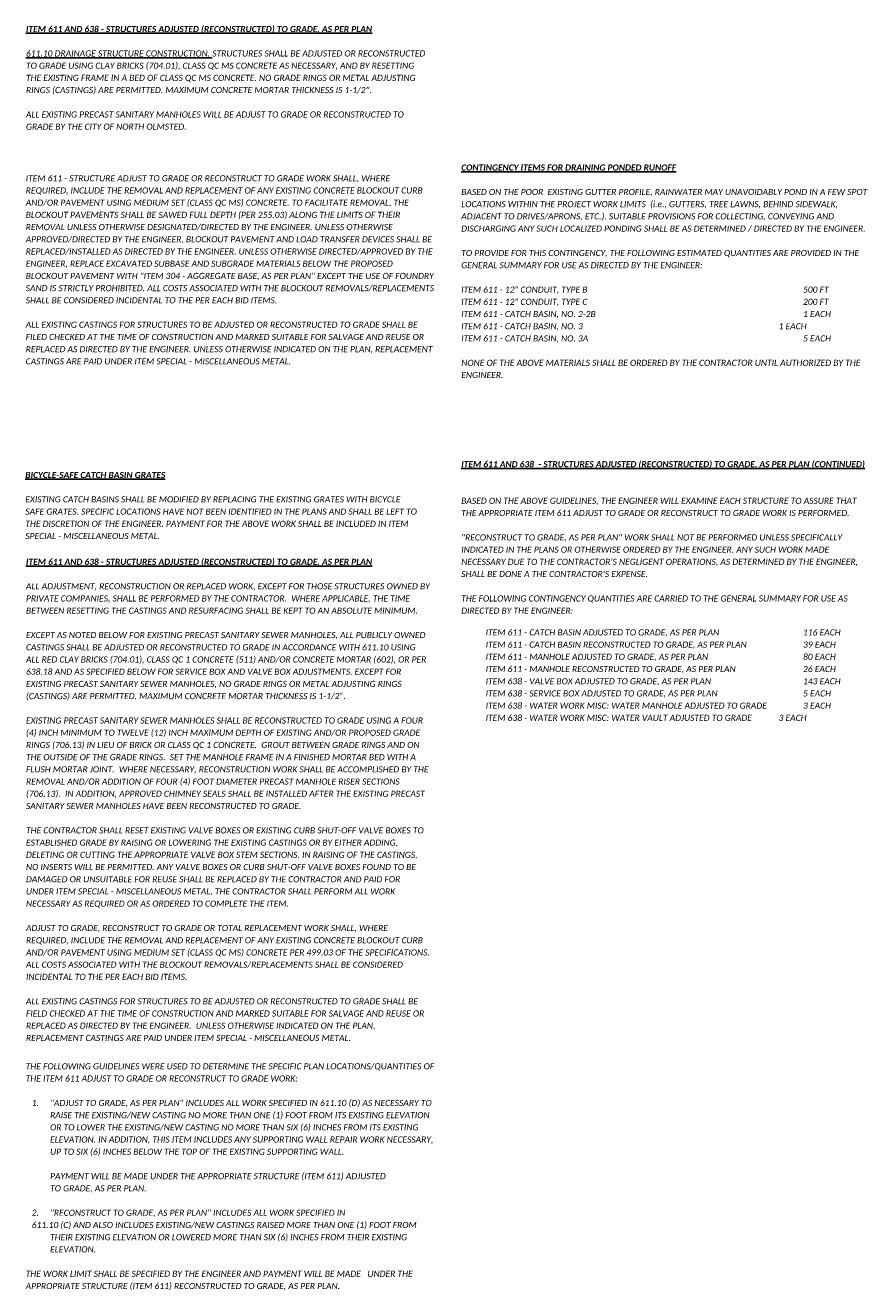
# Model space of a CAD drawing. Header units: feet. Extents: x -2 to 263, y -60 to 29.
# Tile 14 of 17: x 176 to 196, y -48 to -19. Entities that reach past the tile are written whole.
import ezdxf

# ---------------------------------------------------------------- set-up
doc = ezdxf.new("R2010")
doc.units = ezdxf.units.FT
doc.header["$MEASUREMENT"] = 0
doc.layers.add('SH_Text', color=7, linetype='Continuous')
doc.layers.add('TX_P_1', color=7, linetype='Continuous')
doc.styles.add('P_Slanted_Normal', font='calibrii.ttf', dxfattribs={"height": 0.14})

msp = doc.modelspace()

# ---------------------------------------------------------------- texts
at = {"layer": 'SH_Text', "char_height": 0.14, "attachment_point": 1, "line_spacing_factor": 1.2, "style": 'P_Slanted_Normal'}
for s, insert, width in [('{\\L611.10 DRAINAGE STRUCTURE CONSTRUCTION.} STRUCTURES SHALL BE ADJUSTED OR RECONSTRUCTED TO GRADE USING CLAY BRICKS (704.01), CLASS QC MS CONCRETE AS NECESSARY, AND BY RESETTING THE EXISTING FRAME IN A BED OF CLASS QC MS CONCRETE. NO GRADE RINGS OR METAL ADJUSTING RINGS (CASTINGS) ARE PERMITTED. MAXIMUM CONCRETE MORTAR THICKNESS IS 1-1/2".\\P\\PALL EXISTING PRECAST SANITARY MANHOLES WILL BE ADJUST TO GRADE OR RECONSTRUCTED TO GRADE BY THE CITY OF NORTH OLMSTED.', (176.43, -19.333), 9.2456), ('ITEM 611 - STRUCTURE ADJUST TO GRADE OR RECONSTRUCT TO GRADE WORK SHALL, WHERE REQUIRED, INCLUDE THE REMOVAL AND REPLACEMENT OF ANY EXISTING CONCRETE BLOCKOUT CURB AND/OR PAVEMENT USING MEDIUM SET (CLASS QC MS) CONCRETE. TO FACILITATE REMOVAL, THE BLOCKOUT PAVEMENTS SHALL BE SAWED FULL DEPTH (PER 255.03) ALONG THE LIMITS OF THEIR REMOVAL UNLESS OTHERWISE DESIGNATED/DIRECTED BY THE ENGINEER. UNLESS OTHERWISE APPROVED/DIRECTED BY THE ENGINEER, BLOCKOUT PAVEMENT AND LOAD TRANSFER DEVICES SHALL BE REPLACED/INSTALLED AS DIRECTED BY THE ENGINEER. UNLESS OTHERWISE DIRECTED/APPROVED BY THE ENGINEER, REPLACE EXCAVATED SUBBASE AND SUBGRADE MATERIALS BELOW THE PROPOSED BLOCKOUT PAVEMENT WITH "ITEM 304 - AGGREGATE BASE, AS PER PLAN" EXCEPT THE USE OF FOUNDRY SAND IS STRICTLY PROHIBITED. ALL COSTS ASSOCIATED WITH THE BLOCKOUT REMOVALS/REPLACEMENTS SHALL BE CONSIDERED INCIDENTAL TO THE PER EACH BID ITEMS. \\P\\PALL EXISTING CASTINGS FOR STRUCTURES TO BE ADJUSTED OR RECONSTRUCTED TO GRADE SHALL BE FILED CHECKED AT THE TIME OF CONSTRUCTION AND MARKED SUITABLE FOR SALVAGE AND REUSE OR REPLACED AS DIRECTED BY THE ENGINEER. UNLESS OTHERWISE INDICATED ON THE PLAN, REPLACEMENT CASTINGS ARE PAID UNDER ITEM SPECIAL - MISCELLANEOUS METAL.', (176.424, -22.196), 9.3584), ('BASED ON THE POOR \\~EXISTING GUTTER PROFILE, RAINWATER MAY UNAVOIDABLY POND IN A FEW SPOT LOCATIONS WITHIN THE PROJECT WORK LIMITS \\~(i.e., GUTTERS, TREE LAWNS, BEHIND SIDEWALK, ADJACENT TO DRIVES/APRONS, ETC.). SUITABLE PROVISIONS FOR COLLECTING, CONVEYING AND DISCHARGING ANY SUCH LOCALIZED PONDING SHALL BE AS DETERMINED / DIRECTED BY THE ENGINEER. \\P\\PTO PROVIDE FOR THIS CONTINGENCY, THE FOLLOWING ESTIMATED QUANTITIES ARE PROVIDED IN THE GENERAL SUMMARY FOR USE AS DIRECTED BY THE ENGINEER:\\P{\\C152;\\c12285479;\\P\\C142;ITEM 611 - 12" CONDUIT, TYPE B^I^I^I^I^I^I^I^I^I\\C1;500\\C142; FT\\PITEM 611 - 12" CONDUIT, TYPE C^I^I^I^I^I^I^I^I^I\\C1;200\\C142; FT\\PITEM 611 - CATCH BASIN, NO. 2-2B^I^I^I^I^I^I^I^I^I\\C1;1\\C142; EACH\\PITEM 611 - CATCH BASIN, NO. 3^I^I^I^I^I^I^I^I^I\\C1;1\\C142; EACH\\PITEM 611 - CATCH BASIN, NO. 3A^I^I^I^I^I^I^I^I^I\\C1;5\\C142; EACH}\\P\\PNONE OF THE ABOVE MATERIALS SHALL BE ORDERED BY THE CONTRACTOR UNTIL AUTHORIZED BY THE ENGINEER.', (186.415, -22.51), 9.3584), ('EXISTING CATCH BASINS SHALL BE MODIFIED BY REPLACING THE EXISTING GRATES WITH BICYCLE SAFE GRATES. SPECIFIC LOCATIONS HAVE NOT BEEN IDENTIFIED IN THE PLANS AND SHALL BE LEFT TO THE DISCRETION OF THE ENGINEER. PAYMENT FOR THE ABOVE WORK SHALL BE INCLUDED IN ITEM SPECIAL - MISCELLANEOUS METAL.\\P ', (176.415, -29.563), 9.00094), ('BASED ON THE ABOVE GUIDELINES, THE ENGINEER WILL EXAMINE EACH STRUCTURE TO ASSURE THAT THE APPROPRIATE ITEM 611 ADJUST TO GRADE OR RECONSTRUCT TO GRADE WORK IS PERFORMED. \\P\\P"RECONSTRUCT TO GRADE, AS PER PLAN" WORK SHALL NOT BE PERFORMED UNLESS SPECIFICALLY INDICATED IN THE PLANS OR OTHERWISE ORDERED BY THE ENGINEER. ANY SUCH WORK MADE NECESSARY DUE TO THE CONTRACTOR\'S NEGLIGENT OPERATIONS, AS DETERMINED BY THE ENGINEER, SHALL BE DONE A THE CONTRACTOR\'S EXPENSE. \\P\\PTHE FOLLOWING CONTINGENCY QUANTITIES ARE CARRIED TO THE GENERAL SUMMARY FOR USE AS DIRECTED BY THE ENGINEER:', (186.415, -29.596), 9.3584), ('ALL ADJUSTMENT, RECONSTRUCTION OR REPLACED WORK, EXCEPT FOR THOSE STRUCTURES OWNED BY PRIVATE COMPANIES, SHALL BE PERFORMED BY THE CONTRACTOR.  WHERE APPLICABLE, THE TIME BETWEEN RESETTING THE CASTINGS AND RESURFACING SHALL BE KEPT TO AN ABSOLUTE MINIMUM.\\P\\PEXCEPT AS NOTED BELOW FOR EXISTING PRECAST SANITARY SEWER MANHOLES, ALL PUBLICLY OWNED CASTINGS SHALL BE ADJUSTED OR RECONSTRUCTED TO GRADE IN ACCORDANCE WITH 611.10 USING ALL RED CLAY BRICKS (704.01), CLASS QC 1 CONCRETE (511) AND/OR CONCRETE MORTAR (602), OR PER 638.18 AND AS SPECIFIED BELOW FOR SERVICE BOX AND VALVE BOX ADJUSTMENTS. EXCEPT FOR EXISTING PRECAST SANITARY SEWER MANHOLES, NO GRADE RINGS OR METAL ADJUSTING RINGS (CASTINGS) ARE PERMITTED. MAXIMUM CONCRETE MORTAR THICKNESS IS 1-1/2”.\\P\\PEXISTING PRECAST SANITARY SEWER MANHOLES SHALL BE RECONSTRUCTED TO GRADE USING A FOUR (4) INCH MINIMUM TO TWELVE (12) INCH MAXIMUM DEPTH OF EXISTING AND/OR PROPOSED GRADE RINGS (706.13) IN LIEU OF BRICK OR CLASS QC 1 CONCRETE.  GROUT BETWEEN GRADE RINGS AND ON THE OUTSIDE OF THE GRADE RINGS.  SET THE MANHOLE FRAME IN A FINISHED MORTAR BED WITH A FLUSH MORTAR JOINT.  WHERE NECESSARY, RECONSTRUCTION WORK SHALL BE ACCOMPLISHED BY THE REMOVAL AND/OR ADDITION OF FOUR (4) FOOT DIAMETER PRECAST MANHOLE RISER SECTIONS (706.13).  IN ADDITION, APPROVED CHIMNEY SEALS SHALL BE INSTALLED AFTER THE EXISTING PRECAST SANITARY SEWER MANHOLES HAVE BEEN RECONSTRUCTED TO GRADE.\\P\\PTHE CONTRACTOR SHALL RESET EXISTING VALVE BOXES OR EXISTING CURB SHUT-OFF VALVE BOXES TO ESTABLISHED GRADE BY RAISING OR LOWERING THE EXISTING CASTINGS OR BY EITHER ADDING, DELETING OR CUTTING THE APPROPRIATE VALVE BOX STEM SECTIONS. IN RAISING OF THE CASTINGS, NO INSERTS WILL BE PERMITTED. ANY VALVE BOXES OR CURB SHUT-OFF VALVE BOXES FOUND TO BE DAMAGED OR UNSUITABLE FOR REUSE SHALL BE REPLACED BY THE CONTRACTOR AND PAID FOR UNDER ITEM SPECIAL - MISCELLANEOUS METAL. THE CONTRACTOR SHALL PERFORM ALL WORK NECESSARY AS REQUIRED OR AS ORDERED TO COMPLETE THE ITEM.\\P\\PADJUST TO GRADE, RECONSTRUCT TO GRADE OR TOTAL REPLACEMENT WORK SHALL, WHERE REQUIRED, INCLUDE THE REMOVAL AND REPLACEMENT OF ANY EXISTING CONCRETE BLOCKOUT CURB AND/OR PAVEMENT USING MEDIUM SET (CLASS QC MS) CONCRETE PER 499.03 OF THE SPECIFICATIONS. ALL COSTS ASSOCIATED WITH THE BLOCKOUT REMOVALS/REPLACEMENTS SHALL BE CONSIDERED INCIDENTAL TO THE PER EACH BID ITEMS.\\P\\PALL EXISTING CASTINGS FOR STRUCTURES TO BE ADJUSTED OR RECONSTRUCTED TO GRADE SHALL BE FIELD CHECKED AT THE TIME OF CONSTRUCTION AND MARKED SUITABLE FOR SALVAGE AND REUSE OR REPLACED AS DIRECTED BY THE ENGINEER.  UNLESS OTHERWISE INDICATED ON THE PLAN, REPLACEMENT CASTINGS ARE PAID UNDER ITEM SPECIAL - MISCELLANEOUS METAL.', (176.43, -31.556), 9.2456), ('THE FOLLOWING GUIDELINES WERE USED TO DETERMINE THE SPECIFIC PLAN LOCATIONS/QUANTITIES OF THE ITEM 611 ADJUST TO GRADE OR RECONSTRUCT TO GRADE WORK:\\P\\P\\pxi-3,l4,t4;1.^I"ADJUST TO GRADE, AS PER PLAN" INCLUDES ALL WORK SPECIFIED IN 611.10 (D) AS NECESSARY TO RAISE THE EXISTING/NEW CASTING NO MORE THAN ONE (1) FOOT FROM ITS EXISTING ELEVATION OR TO LOWER THE EXISTING/NEW CASTING NO MORE THAN SIX (6) INCHES FROM ITS EXISTING ELEVATION. IN ADDITION, THIS ITEM INCLUDES ANY SUPPORTING WALL REPAIR WORK NECESSARY, UP TO SIX (6) INCHES BELOW THE TOP OF THE EXISTING SUPPORTING WALL.\\P\\pi0,l0,tz;\\P^IPAYMENT WILL BE MADE UNDER THE APPROPRIATE STRUCTURE (ITEM 611) ADJUSTED ^J ^ITO GRADE, AS PER PLAN.\\P\\P\\pi-3,l4,t4;2.^I"RECONSTRUCT TO GRADE, AS PER PLAN" INCLUDES ALL WORK SPECIFIED IN ^J611.10 (C) AND ALSO INCLUDES EXISTING/NEW CASTINGS RAISED MORE THAN ONE (1) FOOT FROM THEIR EXISTING ELEVATION OR LOWERED MORE THAN SIX (6) INCHES FROM THEIR EXISTING ELEVATION. \\P\\pi0,l0,tz;\\PTHE WORK LIMIT SHALL BE SPECIFIED BY THE ENGINEER AND PAYMENT WILL BE MADE ^IUNDER THE APPROPRIATE STRUCTURE (ITEM 611) RECONSTRUCTED TO GRADE, AS PER PLAN. ', (176.423, -42.569), 9.3584)]:
    msp.add_mtext(s, dxfattribs=dict(at, insert=insert, width=width))
at = {"layer": 'TX_P_1', "color": 3, "char_height": 0.14, "attachment_point": 1, "line_spacing_factor": 1.2, "style": 'P_Slanted_Normal'}
for s, insert, width in [('{\\fCalibri|b1|i1|c0|p34;\\LITEM 611 AND 638 - STRUCTURES ADJUSTED (RECONSTRUCTED) TO GRADE, AS PER PLAN }', (176.43, -18.773), 9.37206), ('{\\fCalibri|b1|i1|c0|p34;\\LCONTINGENCY ITEMS FOR DRAINING PONDED RUNOFF}', (186.415, -21.95), 9.37206), ('{\\fCalibri|b1|i1|c0|p34;\\LITEM 611 AND 638  - STRUCTURES ADJUSTED (RECONSTRUCTED) TO GRADE, AS PER PLAN (CONTINUED)}', (186.415, -28.756), 9.37206), ('\\pxb0.25,a0.25;{\\fCalibri|b1|i1|c0|p34;\\LBICYCLE-SAFE CATCH BASIN GRATES}', (176.415, -29.003), 9.5), ('{\\fCalibri|b1|i1|c0|p34;\\LITEM 611 AND 638 - STRUCTURES ADJUSTED (RECONSTRUCTED) TO GRADE, AS PER PLAN }', (176.43, -30.996), 9.37206)]:
    msp.add_mtext(s, dxfattribs=dict(at, insert=insert, width=width))
at = {"layer": 'TX_P_1', "insert": (186.415, -32.615), "char_height": 0.14, "width": 9.41463, "attachment_point": 1, "line_spacing_factor": 1.2, "style": 'P_Slanted_Normal'}
msp.add_mtext('{\\C142;^IITEM 611 - CATCH BASIN ADJUSTED TO GRADE, AS PER PLAN^I^I^I^I\\C1;116\\C142; EACH\\P^IITEM 611 - CATCH BASIN RECONSTRUCTED TO GRADE, AS PER PLAN^I^I^I\\C1;39\\C142; EACH\\P^IITEM 611 - MANHOLE ADJUSTED TO GRADE, AS PER PLAN^I^I^I^I\\C1;80\\C142; EACH\\P^IITEM 611 - MANHOLE RECONSTRUCTED TO GRADE, AS PER PLAN^I^I^I\\C1;26\\C142; EACH\\P^IITEM 638 - VALVE BOX ADJUSTED TO GRADE, AS PER PLAN^I^I^I^I\\C1;143\\C142; EACH\\P^IITEM 638 - SERVICE BOX ADJUSTED TO GRADE, AS PER PLAN^I^I^I^I\\C1;5\\C142; EACH\\P^IITEM 638 - WATER WORK MISC: WATER MANHOLE ADJUSTED TO GRADE^I^I\\C1;3\\C142; EACH\\P^IITEM 638 - WATER WORK MISC: WATER VAULT ADJUSTED TO GRADE^I^I\\C1;3\\C142; EACH}', dxfattribs=at)

doc.saveas('drawing.dxf')
